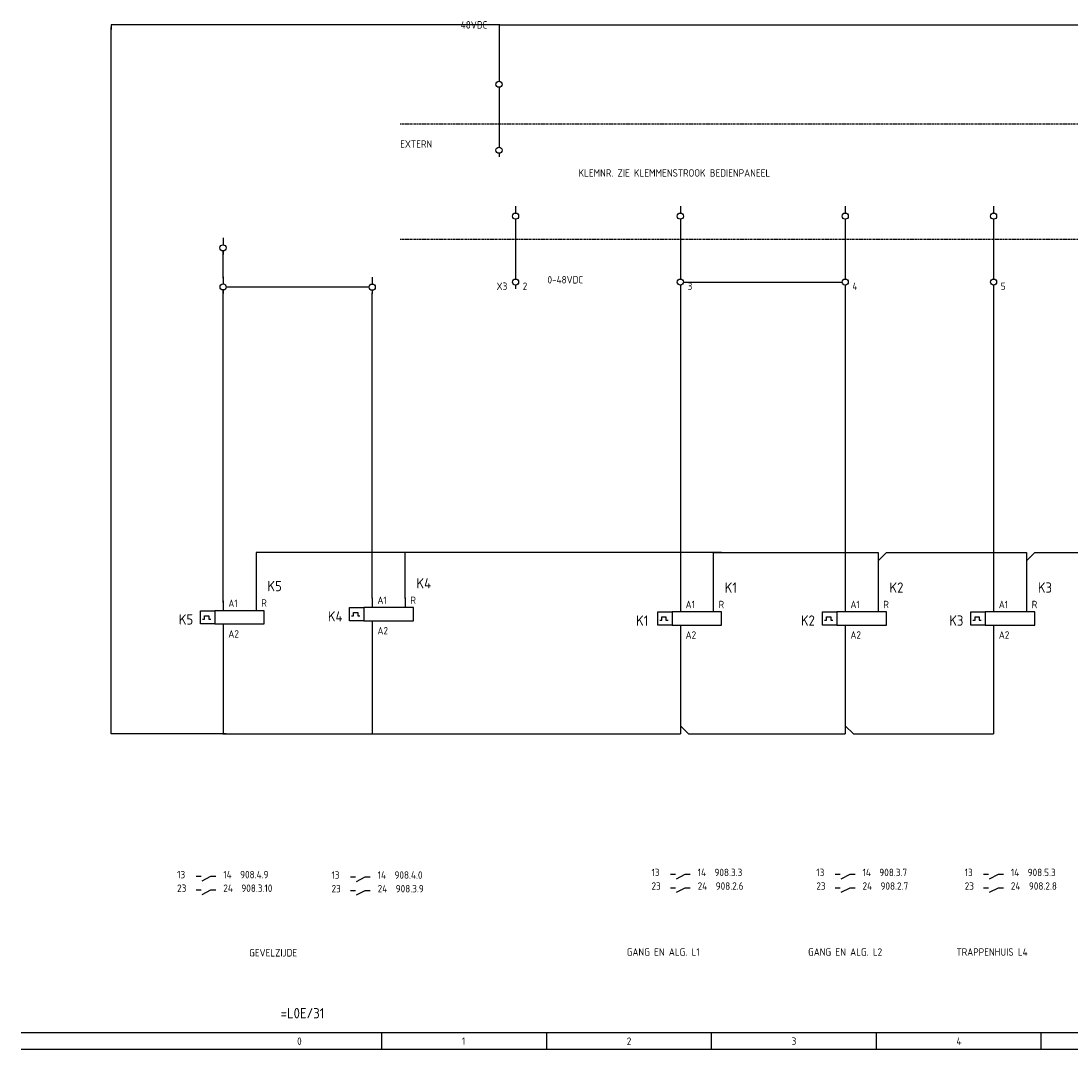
# Model space of a CAD drawing. Extents: x -390 to 1027, y 32 to 965.
# Tile 3 of 10: x 522 to 777, y 74 to 323. Entities that reach past the tile are written whole.
import ezdxf

# ---------------------------------------------------------------- set-up
doc = ezdxf.new("R2010")
doc.units = 0
doc.linetypes.add('EPLANLINE2', pattern=[0.375, 0.25, -0.125])
doc.linetypes.add('EPLANLINE7', pattern=[0])
for name, color, linetype in [('AANSLUITCODE', 3, 'CONTINUOUS'), ('AUTOCONNECTING', 2, 'CONTINUOUS'), ('CONTACTSPIEGEL', 7, 'CONTINUOUS'), ('EL6121--', 3, 'CONTINUOUS'), ('KLEMMEN', 7, 'CONTINUOUS'), ('ODC', 5, 'CONTINUOUS'), ('ONDERHOEK', 1, 'CONTINUOUS'), ('SPEC_TEKST', 5, 'CONTINUOUS'), ('SYMBOOL', 4, 'CONTINUOUS')]:
    doc.layers.add(name, color=color, linetype=linetype)
doc.styles.get("Standard").update_dxf_attribs({"font": 'ISOCP'})

# ---------------------------------------------------------------- blocks, each defined once
blk = doc.blocks.new('190_0_CBZ_NEN')
at = {"layer": 'SYMBOOL', "color": 3, "linetype": 'EPLANLINE7'}
for p, q in [((0, 4), (0, 3.2)), ((0, 3.2), (0, 1.6)), ((-5.5, -1.6), (-5.5, 1.6)), ((-5.5, 1.6), (-2, 1.6)), ((-4.5, -0.4), (-4.5, 0.4)), ((-4.5, 0.4), (-3.5, 0.4)), ((-3.5, 0.4), (-3.5, -0.4)), ((0, 1.6), (-2, 1.6)), ((-2, 1.6), (-2, -1.6)), ((10, 1.6), (-1, 1.6)), ((10, -1.6), (10, 1.6)), ((-2, -1.6), (-5.5, -1.6)), ((-5, -0.4), (-4.5, -0.4)), ((-3.5, -0.4), (-3, -0.4)), ((-2, -1.6), (-1, -1.6)), ((-1, -1.6), (10, -1.6)), ((0, -1.6), (0, -3.2)), ((0, -3.2), (0, -4))]:
    blk.add_line(p, q, dxfattribs=at)
blk = doc.blocks.new('SO264')
at = {"layer": 'SYMBOOL', "color": 3, "linetype": 'EPLANLINE7'}
for p, q in [((0, 4), (0, 0)), ((-2, 0), (0, 0)), ((0, 2), (2, 0))]:
    blk.add_line(p, q, dxfattribs=at)
blk = doc.blocks.new('163_0_CBZ_NEN')
at = {"layer": 'SYMBOOL', "color": 3, "linetype": 'EPLANLINE7'}
for p, q in [((0, 4), (0, 3.2)), ((0, 3.2), (0, 1.6))]:
    blk.add_line(p, q, dxfattribs=at)
blk = doc.blocks.new('SO281')
at = {"layer": 'SYMBOOL', "color": 3, "linetype": 'EPLANLINE7'}
for p, q in [((2, 0), (0, 0)), ((0, 0), (0, -2))]:
    blk.add_line(p, q, dxfattribs=at)
blk = doc.blocks.new('SO269')
at = {"layer": 'SYMBOOL', "color": 3, "linetype": 'EPLANLINE7'}
for p, q in [((-2, 0), (0, 0)), ((0, 0), (0, -2)), ((0, -2), (2, 0))]:
    blk.add_line(p, q, dxfattribs=at)
blk = doc.blocks.new('30_0_CBZ_NEN')
at = {"layer": 'SYMBOOL', "color": 3, "linetype": 'EPLANLINE7'}
for p, q in [((0, 4), (0, 3.2)), ((0, 3.2), (0, 2.4)), ((0, 0.8), (0, 0))]:
    blk.add_line(p, q, dxfattribs=at)
blk.add_circle((0, 1.6), 0.75, dxfattribs=at)

msp = doc.modelspace()

# ---------------------------------------------------------------- linework, layer by layer
at = {"layer": 'AUTOCONNECTING', "color": 3, "linetype": 'EPLANLINE7'}
for p, q in [((638.2, 322.39), (824.2, 322.39)), ((638.2, 322.39), (638.2, 310.39)), ((638.2, 306.39), (638.2, 294.39)), ((642.2, 274.39), (642.2, 262.39)), ((682.2, 274.39), (682.2, 262.39)), ((722.2, 274.39), (722.2, 262.39)), ((758.2, 274.39), (758.2, 262.39)), ((682.2, 258.39), (682.2, 182.39)), ((722.2, 258.39), (722.2, 182.39)), ((758.2, 258.39), (758.2, 182.39)), ((690.2, 194.39), (728.2, 194.39)), ((690.2, 194.39), (690.2, 182.39)), ((732.2, 194.39), (764.2, 194.39)), ((768.2, 194.39), (798.2, 194.39)), ((730.2, 192.39), (730.2, 182.39)), ((766.2, 192.39), (766.2, 182.39)), ((682.2, 174.39), (682.2, 152.39)), ((722.2, 174.39), (722.2, 152.39)), ((758.2, 174.39), (758.2, 150.39)), ((642.2, 150.39), (680.2, 150.39)), ((684.2, 150.39), (720.2, 150.39)), ((724.2, 150.39), (758.2, 150.39))]:
    msp.add_line(p, q, dxfattribs=at)
at = {"layer": 'CONTACTSPIEGEL', "color": 1, "linetype": 'EPLANLINE7'}
for p, q in [((564.69, 115.87), (565.17, 115.87)), ((565.17, 115.87), (565.89, 115.87)), ((566.14, 114.75), (568.29, 115.87)), ((568.29, 115.87), (569.02, 115.87)), ((569.02, 115.87), (569.49, 115.87)), ((602.15, 115.75), (602.63, 115.75)), ((602.63, 115.75), (603.35, 115.75)), ((603.6, 114.62), (605.75, 115.75)), ((605.75, 115.75), (606.48, 115.75)), ((606.48, 115.75), (606.95, 115.75)), ((679.8, 116.39), (680.27, 116.39)), ((680.27, 116.39), (681, 116.39)), ((681.25, 115.27), (683.4, 116.39)), ((683.4, 116.39), (684.12, 116.39)), ((684.12, 116.39), (684.6, 116.39)), ((719.8, 116.39), (720.27, 116.39)), ((720.27, 116.39), (721, 116.39)), ((721.25, 115.27), (723.4, 116.39)), ((723.4, 116.39), (724.12, 116.39)), ((724.12, 116.39), (724.6, 116.39)), ((755.8, 116.39), (756.27, 116.39)), ((756.27, 116.39), (757, 116.39)), ((757.25, 115.27), (759.4, 116.39)), ((759.4, 116.39), (760.12, 116.39)), ((760.12, 116.39), (760.6, 116.39)), ((564.69, 112.57), (565.17, 112.57)), ((565.17, 112.57), (565.89, 112.57)), ((566.14, 111.45), (568.29, 112.57)), ((568.29, 112.57), (569.02, 112.57)), ((569.02, 112.57), (569.49, 112.57)), ((602.15, 112.45), (602.63, 112.45)), ((602.63, 112.45), (603.35, 112.45)), ((603.6, 111.32), (605.75, 112.45)), ((605.75, 112.45), (606.48, 112.45)), ((606.48, 112.45), (606.95, 112.45)), ((679.8, 113.09), (680.27, 113.09)), ((680.27, 113.09), (681, 113.09)), ((681.25, 111.97), (683.4, 113.09)), ((683.4, 113.09), (684.12, 113.09)), ((684.12, 113.09), (684.6, 113.09)), ((719.8, 113.09), (720.27, 113.09)), ((720.27, 113.09), (721, 113.09)), ((721.25, 111.97), (723.4, 113.09)), ((723.4, 113.09), (724.12, 113.09)), ((724.12, 113.09), (724.6, 113.09)), ((755.8, 113.09), (756.27, 113.09)), ((756.27, 113.09), (757, 113.09)), ((757.25, 111.97), (759.4, 113.09)), ((759.4, 113.09), (760.12, 113.09)), ((760.12, 113.09), (760.6, 113.09))]:
    msp.add_line(p, q, dxfattribs=at)
at = {"layer": 'EL6121--'}
for p, q in [((544.09, 150.38), (544.09, 321.87)), ((638.4, 322.39), (544.1, 322.39)), ((544.1, 322.39), (544.1, 321.29)), ((571.24, 260.93), (571.24, 267.51)), ((682.93, 259.98), (721.47, 259.98)), ((571.24, 182.27), (571.24, 257.94)), ((572.02, 258.83), (606.64, 258.83)), ((606.65, 258.83), (606.68, 258.83)), ((607.41, 183.3), (607.41, 257.35)), ((580.16, 194.39), (579.23, 194.39)), ((579.23, 194.39), (579.23, 181.62)), ((683.71, 194.39), (580.16, 194.39)), ((615.41, 183.23), (615.41, 194.37)), ((690.24, 194.39), (683.71, 194.39)), ((571.24, 175.4), (571.24, 150.37)), ((607.4, 175.79), (607.4, 170.54)), ((607.4, 170.54), (607.4, 166.84)), ((607.4, 166.84), (607.4, 165.45)), ((607.4, 165.45), (607.4, 164.44)), ((607.4, 164.44), (607.4, 163.71)), ((607.4, 164.1), (607.4, 161.5)), ((607.4, 161.5), (607.4, 150.38)), ((572.01, 150.38), (544.09, 150.38)), ((643.93, 150.36), (571.2, 150.36)), ((571.24, 150.37), (571.24, 150.36)), ((607.4, 150.41), (607.4, 150.36))]:
    msp.add_line(p, q, dxfattribs=at)
at = {"layer": 'ONDERHOEK', "color": 1, "linetype": 'EPLANLINE7'}
for p, q in [((522.2, 77.96), (1027.37, 77.96)), ((609.7, 77.96), (609.7, 73.96)), ((649.7, 77.96), (649.7, 73.96)), ((689.7, 77.96), (689.7, 73.96)), ((729.7, 77.96), (729.7, 73.96)), ((769.7, 77.96), (769.7, 73.96)), ((522.2, 73.96), (1027.37, 73.96))]:
    msp.add_line(p, q, dxfattribs=at)
at = {"layer": 'ONDERHOEK', "color": 4, "linetype": 'EPLANLINE7'}
msp.add_line((522.2, 77.96), (522.2, 77.96), dxfattribs=at)
at = {"layer": 'SYMBOOL', "color": 1, "linetype": 'EPLANLINE2'}
for p, q in [((614.2, 298.39), (942.2, 298.39)), ((614.2, 270.39), (942.2, 270.39))]:
    msp.add_line(p, q, dxfattribs=at)

# ---------------------------------------------------------------- block references
at = {"layer": 'SYMBOOL'}
for name, p in [('30_0_CBZ_NEN', (638.2, 306.39)), ('30_0_CBZ_NEN', (638.2, 290.39)), ('30_0_CBZ_NEN', (642.2, 274.39)), ('30_0_CBZ_NEN', (682.2, 274.39)), ('30_0_CBZ_NEN', (722.2, 274.39)), ('30_0_CBZ_NEN', (758.2, 274.39)), ('30_0_CBZ_NEN', (571.22, 266.7)), ('30_0_CBZ_NEN', (571.25, 257.23)), ('30_0_CBZ_NEN', (607.42, 257.16)), ('SO281', (690.2, 194.39)), ('SO269', (730.2, 194.39)), ('SO269', (766.2, 194.39)), ('SO264', (682.2, 150.39)), ('SO264', (722.2, 150.39))]:
    msp.add_blockref(name, p, dxfattribs=at)
ref = msp.add_blockref('30_0_CBZ_NEN', (642.2, 258.39), dxfattribs=at)
ref.add_attrib('AANSLUITCODERING_1', 'X3', (637.6, 258.09), dxfattribs={"layer": 'KLEMMEN', "color": 2, "height": 1.8})
ref.add_attrib('AANSLUITCODERING_2', '2', (643.95, 258.09), dxfattribs={"layer": 'KLEMMEN', "color": 2, "height": 1.8})
ref = msp.add_blockref('30_0_CBZ_NEN', (682.2, 258.39), dxfattribs=at)
ref.add_attrib('AANSLUITCODERING_1', '3', (683.95, 258.09), dxfattribs={"layer": 'KLEMMEN', "color": 2, "height": 1.8})
ref = msp.add_blockref('30_0_CBZ_NEN', (722.2, 258.39), dxfattribs=at)
ref.add_attrib('AANSLUITCODERING_1', '4', (723.95, 258.09), dxfattribs={"layer": 'KLEMMEN', "color": 2, "height": 1.8})
ref = msp.add_blockref('30_0_CBZ_NEN', (758.2, 258.39), dxfattribs=at)
ref.add_attrib('AANSLUITCODERING_1', '5', (759.95, 258.09), dxfattribs={"layer": 'KLEMMEN', "color": 2, "height": 1.8})
ref = msp.add_blockref('163_0_CBZ_NEN', (579.24, 178.76), dxfattribs=at)
ref.add_attrib('ODC_1', 'K5', (581.99, 185.01), dxfattribs={"layer": 'ODC', "color": 3, "height": 2.5})
ref.add_attrib('AANSLUITCODERING_1', 'R', (580.51, 181.26), dxfattribs={"layer": 'AANSLUITCODE', "color": 2, "height": 1.8})
ref = msp.add_blockref('163_0_CBZ_NEN', (615.41, 179.42), dxfattribs=at)
ref.add_attrib('ODC_1', 'K4', (618.16, 185.67), dxfattribs={"layer": 'ODC', "color": 3, "height": 2.5})
ref.add_attrib('AANSLUITCODERING_1', 'R', (616.69, 181.92), dxfattribs={"layer": 'AANSLUITCODE', "color": 2, "height": 1.8})
ref = msp.add_blockref('163_0_CBZ_NEN', (690.2, 178.39), dxfattribs=at)
ref.add_attrib('ODC_1', 'K1', (692.95, 184.64), dxfattribs={"layer": 'ODC', "color": 3, "height": 2.5})
ref.add_attrib('AANSLUITCODERING_1', 'R', (691.47, 180.89), dxfattribs={"layer": 'AANSLUITCODE', "color": 2, "height": 1.8})
ref = msp.add_blockref('163_0_CBZ_NEN', (730.2, 178.39), dxfattribs=at)
ref.add_attrib('ODC_1', 'K2', (732.95, 184.64), dxfattribs={"layer": 'ODC', "color": 3, "height": 2.5})
ref.add_attrib('AANSLUITCODERING_1', 'R', (731.47, 180.89), dxfattribs={"layer": 'AANSLUITCODE', "color": 2, "height": 1.8})
ref = msp.add_blockref('163_0_CBZ_NEN', (766.2, 178.39), dxfattribs=at)
ref.add_attrib('ODC_1', 'K3', (768.95, 184.64), dxfattribs={"layer": 'ODC', "color": 3, "height": 2.5})
ref.add_attrib('AANSLUITCODERING_1', 'R', (767.47, 180.89), dxfattribs={"layer": 'AANSLUITCODE', "color": 2, "height": 1.8})
ref = msp.add_blockref('190_0_CBZ_NEN', (607.41, 179.42), dxfattribs=at)
ref.add_attrib('ODC_1', 'K4', (596.66, 177.67), dxfattribs={"layer": 'ODC', "color": 3, "height": 2.5})
ref.add_attrib('AANSLUITCODERING_1', 'A1', (608.69, 181.92), dxfattribs={"layer": 'AANSLUITCODE', "color": 2, "height": 1.8})
ref.add_attrib('AANSLUITCODERING_2', 'A2', (608.69, 174.52), dxfattribs={"layer": 'AANSLUITCODE', "color": 2, "height": 1.8})
ref = msp.add_blockref('190_0_CBZ_NEN', (571.24, 178.66), dxfattribs=at)
ref.add_attrib('ODC_1', 'K5', (560.49, 176.91), dxfattribs={"layer": 'ODC', "color": 3, "height": 2.5})
ref.add_attrib('AANSLUITCODERING_1', 'A1', (572.51, 181.16), dxfattribs={"layer": 'AANSLUITCODE', "color": 2, "height": 1.8})
ref.add_attrib('AANSLUITCODERING_2', 'A2', (572.51, 173.76), dxfattribs={"layer": 'AANSLUITCODE', "color": 2, "height": 1.8})
ref = msp.add_blockref('190_0_CBZ_NEN', (682.2, 178.39), dxfattribs=at)
ref.add_attrib('ODC_1', 'K1', (671.45, 176.64), dxfattribs={"layer": 'ODC', "color": 3, "height": 2.5})
ref.add_attrib('AANSLUITCODERING_1', 'A1', (683.47, 180.89), dxfattribs={"layer": 'AANSLUITCODE', "color": 2, "height": 1.8})
ref.add_attrib('AANSLUITCODERING_2', 'A2', (683.47, 173.49), dxfattribs={"layer": 'AANSLUITCODE', "color": 2, "height": 1.8})
ref = msp.add_blockref('190_0_CBZ_NEN', (722.2, 178.39), dxfattribs=at)
ref.add_attrib('ODC_1', 'K2', (711.45, 176.64), dxfattribs={"layer": 'ODC', "color": 3, "height": 2.5})
ref.add_attrib('AANSLUITCODERING_1', 'A1', (723.47, 180.89), dxfattribs={"layer": 'AANSLUITCODE', "color": 2, "height": 1.8})
ref.add_attrib('AANSLUITCODERING_2', 'A2', (723.47, 173.49), dxfattribs={"layer": 'AANSLUITCODE', "color": 2, "height": 1.8})
ref = msp.add_blockref('190_0_CBZ_NEN', (758.2, 178.39), dxfattribs=at)
ref.add_attrib('ODC_1', 'K3', (747.45, 176.64), dxfattribs={"layer": 'ODC', "color": 3, "height": 2.5})
ref.add_attrib('AANSLUITCODERING_1', 'A1', (759.47, 180.89), dxfattribs={"layer": 'AANSLUITCODE', "color": 2, "height": 1.8})
ref.add_attrib('AANSLUITCODERING_2', 'A2', (759.47, 173.49), dxfattribs={"layer": 'AANSLUITCODE', "color": 2, "height": 1.8})

# ---------------------------------------------------------------- texts
at = {"layer": 'CONTACTSPIEGEL', "color": 2}
for s, p in [('13', (675.2, 115.89)), ('14  908.3.3', (686.4, 115.89)), ('13', (715.2, 115.89)), ('14  908.3.7', (726.4, 115.89)), ('13', (751.2, 115.89)), ('14  908.5.3', (762.4, 115.89)), ('13', (560.09, 115.37)), ('14  908.4.9', (571.29, 115.37)), ('13', (597.55, 115.25)), ('14  908.4.0', (608.75, 115.25)), ('23', (560.09, 112.07)), ('24  908.3.10', (571.29, 112.07)), ('23', (597.55, 111.95)), ('24  908.3.9', (608.75, 111.95)), ('23', (675.2, 112.59)), ('24  908.2.6', (686.4, 112.59)), ('23', (715.2, 112.59)), ('24  908.2.7', (726.4, 112.59)), ('23', (751.2, 112.59)), ('24  908.2.8', (762.4, 112.59))]:
    msp.add_text(s, height=1.8, dxfattribs=at).set_placement(p)
at = {"layer": 'ONDERHOEK', "color": 3}
msp.add_text('=L0E/31', height=2.5, dxfattribs=at).set_placement((585.2, 81.39))
at = {"layer": 'ONDERHOEK', "color": 2}
for s, p in [('0 ', (589.2, 74.96)), ('1 ', (629.2, 74.96)), ('2 ', (669.2, 74.96)), ('3 ', (709.2, 74.96)), ('4 ', (749.2, 74.96))]:
    msp.add_text(s, height=1.8, dxfattribs=at).set_placement(p)
at = {"layer": 'SPEC_TEKST', "color": 2}
for s, p in [('48VDC', (628.91, 321.49)), ('EXTERN', (614.2, 292.59)), ('KLEMNR. ZIE KLEMMENSTROOK BEDIENPANEEL', (657.49, 285.57)), ('0-48VDC', (649.96, 259.65)), ('GEVELZIJDE', (577.56, 96.4)), ('GANG EN ALG. L1', (669.2, 96.59)), ('GANG EN ALG. L2', (713.2, 96.59)), ('TRAPPENHUIS L4', (749.2, 96.59))]:
    msp.add_text(s, height=1.8, dxfattribs=at).set_placement(p)

doc.saveas('drawing.dxf')
